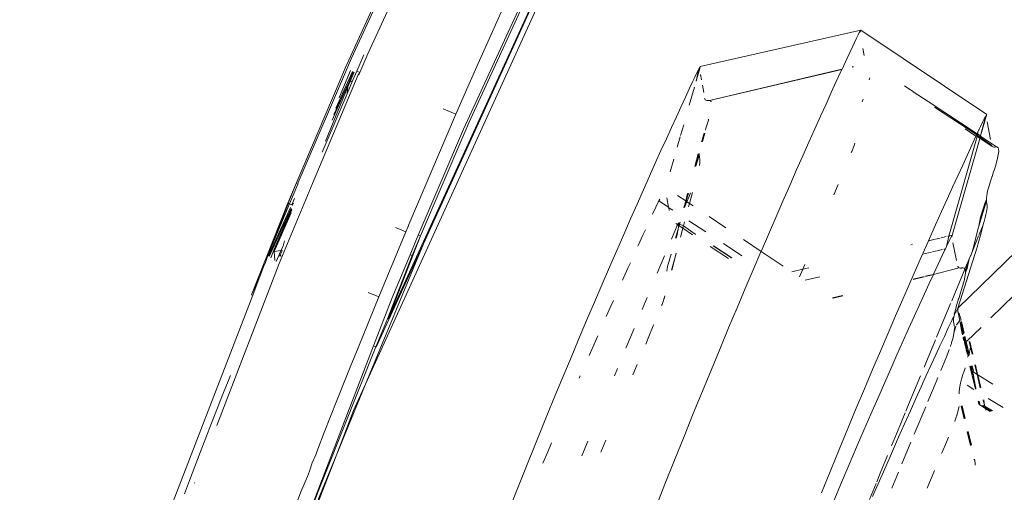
# Model space of a CAD drawing. Header units: millimetres. Extents: x 504675 to 860349, y -23215 to 63575.
# Tile 67 of 177: x 590920 to 591019, y 33425 to 33472. Entities that reach past the tile are written whole.
import ezdxf

# ---------------------------------------------------------------- set-up
doc = ezdxf.new("R2010")
doc.units = ezdxf.units.MM
doc.header["$LTSCALE"] = 10
doc.linetypes.add('LEVEL-F-OVERALL LAYOUT$0$HIDDEN', pattern=[0.375, 0.25, -0.125])
doc.layers.get('0').update_dxf_attribs({"linetype": 'CONTINUOUS'})
for name, color, linetype, lineweight in [('ARCH', 8, 'CONTINUOUS', 0), ('furniture', 8, 'CONTINUOUS', 5), ('LEVEL - C OVERALL LAYOUT$0$A-EQPM', 8, 'CONTINUOUS', 5)]:
    doc.layers.add(name, color=color, linetype=linetype, lineweight=lineweight)
doc.layers.add('LEVEL-F-OVERALL LAYOUT$0$DASH1L', color=8, linetype='LEVEL-F-OVERALL LAYOUT$0$HIDDEN')

# ---------------------------------------------------------------- blocks, each defined once
blk = doc.blocks.new('LEVEL - C OVERALL LAYOUT$0$Column Cladding - Column Cladding- 1200mm-V38-LEVEL C - PART PLAN 20')
at = {"layer": 'LEVEL - C OVERALL LAYOUT$0$A-EQPM', "color": 253, "lineweight": 5}
for radius, start, end in [(755, 90, 270), (746, 360, 180), (731, 0, 180)]:
    blk.add_arc((0, 0), radius, start, end, dxfattribs=at)
blk = doc.blocks.new('ARCH')
at = {"layer": 'LEVEL-F-OVERALL LAYOUT$0$DASH1L'}
h = blk.add_hatch(dxfattribs=at)
h.set_pattern_fill('ANGLE', color=8, scale=10, angle=352.06644)
h.set_pattern_definition([(352.0664444, (-404119.055, 373340.98), (9.6410197, 69.1814516), [50.8, -19.05]), (82.0664444, (-404119.055, 373340.98), (-69.1814516, 9.6410197), [50.8, -19.05])])
edge = h.paths.add_edge_path(flags=16)
edge.add_line((572074.712, 35847.062), (602196.904, 29528.217))
edge.add_line((602196.904, 29528.217), (599472.63, 39352.005))
edge.add_arc((597545.364, 38817.547), 2000, 15.499436, 89.998351)
edge.add_line((597545.422, 40817.547), (573256.113, 40817.547))
edge.add_arc((576210.344, 22394.182), 18658.72, 99.1099624, 106.6903327)
edge.add_line((570851.58, 40266.829), (572074.712, 35847.062))
h.paths.add_polyline_path([(583373.777, 40815.973), (583374.097, 40875.042), (586424.097, 40859.112), (586423.937, 40815.973)], flags=16)
h.paths.add_polyline_path([(600840.891, 34605.132), (600792.778, 34591.523), (599497.965, 39260.646), (599546.078, 39274.255)])
h.paths.add_polyline_path([(587210.4, 32671.778), (587194.965, 32598.383), (582692.955, 33542.787), (582708.389, 33616.182)])
edge = h.paths.add_edge_path()
edge.add_line((572071.73, 35387.893), (601863.317, 29138.4))
edge.add_arc((601986.5, 29725.619), 600, 258.152638, 375.499436)
edge.add_line((602564.68, 29885.956), (599906.265, 39472.258))
edge.add_arc((597545.364, 38817.547), 2450, 15.499436, 89.998351)
edge.add_line((597545.435, 41267.547), (573220.478, 41267.547))
edge.add_arc((576210.344, 22394.182), 19108.72, 99.0018321, 106.2358191)
edge.add_arc((571035.465, 40164.758), 600, 106.235819, 195.468967)
edge.add_line((570457.2, 40004.728), (571616.648, 35815.082))
edge.add_arc((572194.913, 35975.111), 600, 195.468967, 258.152638)
h.paths.add_polyline_path([(587210.4, 32671.778), (587195.409, 32600.494), (587195.432, 32600.49)])
at = {"layer": 'furniture'}
for p, q in [((590987.607, 33508.179), (590954.579, 33435.455)), ((590954.809, 33468.611), (590971.374, 33504.637)), ((590953.164, 33468.155), (590968.663, 33501.864)), ((590981.749, 33496.354), (590960.38, 33449.545)), ((590964.413, 33461.05), (590980.579, 33496.209)), ((590981.268, 33495.47), (590961.28, 33451.733)), ((590974.984, 33483.575), (590964.949, 33461.691)), ((590957.538, 33478.146), (590952.541, 33467.155)), ((590967.174, 33470.541), (590968.307, 33473.072)), ((590966.019, 33467.943), (590967.174, 33470.541)), ((591004.248, 33470.987), (590988.147, 33467.323)), ((591003.989, 33470.517), (591003.826, 33470.181)), ((591004.106, 33470.749), (591003.989, 33470.517)), ((591004.183, 33470.894), (591004.106, 33470.749)), ((591004.238, 33470.92), (591004.183, 33470.894)), ((591004.201, 33470.786), (591004.214, 33470.834)), ((591004.214, 33470.834), (591004.222, 33470.864)), ((591004.222, 33470.864), (591004.238, 33470.92)), ((591004.248, 33470.987), (591004.228, 33470.968)), ((591004.238, 33470.92), (591004.228, 33470.968)), ((591016.884, 33462.523), (591004.248, 33470.987)), ((591003.612, 33469.732), (591003.476, 33469.444)), ((591003.826, 33470.181), (591003.612, 33469.732)), ((590954.417, 33468.502), (590953.708, 33466.88)), ((590954.013, 33466.747), (590954.809, 33468.611)), ((591003.138, 33468.723), (591002.716, 33467.814)), ((591003.138, 33468.723), (591003.44, 33469.367)), ((591003.464, 33469.418), (591003.44, 33469.367)), ((591004.575, 33468.425), (591004.457, 33469.153)), ((590947.837, 33455.689), (590953.164, 33468.155)), ((590964.844, 33465.276), (590966.019, 33467.943)), ((591002.716, 33467.814), (591002.373, 33467.072)), ((590949.245, 33455.586), (590953.825, 33466.494)), ((590951.609, 33463.168), (590953.282, 33466.829)), ((590953.081, 33466.918), (590951.962, 33464.302)), ((590952.541, 33467.155), (590952.026, 33465.97)), ((590953.35, 33466.799), (590952.859, 33465.67)), ((590953.002, 33465.744), (590953.423, 33466.767)), ((590953.708, 33466.88), (590953.286, 33465.891)), ((590954.013, 33466.747), (590953.708, 33466.88)), ((590953.861, 33466.574), (590953.825, 33466.494)), ((590953.825, 33466.494), (590953.897, 33466.558)), ((590953.897, 33466.558), (590954.013, 33466.747)), ((590953.897, 33466.558), (590953.906, 33466.497)), ((590987.744, 33466.557), (590987.54, 33466.129)), ((590988.101, 33467.121), (590987.74, 33465.87)), ((590988.011, 33467.095), (590987.74, 33465.87)), ((590987.899, 33466.875), (590987.744, 33466.557)), ((590988.011, 33467.095), (590987.899, 33466.875)), ((590988.085, 33467.234), (590988.011, 33467.095)), ((590988.138, 33467.256), (590988.085, 33467.234)), ((590988.101, 33467.121), (590988.114, 33467.17)), ((590988.114, 33467.17), (590988.123, 33467.2)), ((590988.123, 33467.2), (590988.138, 33467.256)), ((590988.147, 33467.323), (590988.128, 33467.305)), ((590988.138, 33467.256), (590988.128, 33467.305)), ((590988.284, 33465.985), (590988.191, 33466.542)), ((591002.373, 33467.072), (590989.081, 33463.928)), ((590989.081, 33463.928), (591002.362, 33467.049)), ((591002.348, 33467.02), (590989.081, 33463.928)), ((591002.267, 33466.843), (591001.792, 33465.811)), ((591002.348, 33467.02), (591002.267, 33466.843)), ((591002.362, 33467.049), (591002.348, 33467.02)), ((591002.373, 33467.072), (591002.362, 33467.049)), ((591003.456, 33467.324), (591003.38, 33467.307)), ((591003.479, 33467.309), (591003.4, 33467.291)), ((591003.508, 33467.29), (591003.427, 33467.271)), ((590952.026, 33465.97), (590947.618, 33455.606)), ((590952.859, 33465.67), (590951.229, 33461.95)), ((590951.404, 33462.511), (590952.859, 33465.67)), ((590953.286, 33465.891), (590952.723, 33464.574)), ((590952.81, 33465.279), (590953.002, 33465.744)), ((590952.859, 33465.67), (590952.81, 33465.279)), ((590953.002, 33465.744), (590952.859, 33465.67)), ((590953.286, 33465.891), (590953.002, 33465.744)), ((590987.086, 33465.161), (590987.382, 33465.795)), ((590987.382, 33465.795), (590987.54, 33466.129)), ((591001.792, 33465.811), (591001.293, 33464.72)), ((591005.095, 33465.996), (591005.153, 33466.201)), ((590952.723, 33464.574), (590950.224, 33458.726)), ((590950.573, 33459.846), (590952.81, 33465.279)), ((590952.81, 33465.279), (590952.723, 33464.574)), ((590963.649, 33462.542), (590964.844, 33465.276)), ((590987.086, 33465.161), (590986.669, 33464.265)), ((590987.568, 33465.268), (590987.046, 33463.441)), ((590988.496, 33464.712), (590988.374, 33465.447)), ((591001.293, 33464.72), (591000.768, 33463.567)), ((591009.083, 33465.089), (591008.636, 33465.406)), ((591009.503, 33464.818), (591009.083, 33465.089)), ((591009.515, 33464.783), (591009.503, 33464.818)), ((591011.002, 33463.822), (591009.515, 33464.783)), ((590951.926, 33464.184), (590951.962, 33464.302)), ((590986.669, 33464.265), (590986.226, 33463.309)), ((590988.601, 33464.096), (590988.593, 33464.131)), ((590988.651, 33463.992), (590988.601, 33464.096)), ((590988.723, 33463.939), (590988.651, 33463.992)), ((590988.81, 33463.92), (590988.723, 33463.939)), ((590988.858, 33463.919), (590988.81, 33463.92)), ((590988.906, 33463.922), (590988.858, 33463.919)), ((590988.937, 33463.925), (590988.906, 33463.922)), ((590988.972, 33463.927), (590988.937, 33463.925)), ((590989.081, 33463.928), (590988.972, 33463.927)), ((590989.178, 33463.902), (590989.081, 33463.928)), ((590989.253, 33463.827), (590989.178, 33463.902)), ((590989.262, 33463.797), (590989.253, 33463.827)), ((591000.768, 33463.567), (591000.219, 33462.355)), ((591004.398, 33463.791), (591004.476, 33464.041)), ((591015.929, 33460.588), (591011.002, 33463.822)), ((590963.649, 33462.542), (590962.38, 33463.096)), ((590986.226, 33463.309), (590985.758, 33462.294)), ((591015.876, 33460.475), (591011.66, 33463.264)), ((590958.916, 33451.463), (590963.649, 33462.542)), ((590964.571, 33460.806), (590964.949, 33461.691)), ((590985.758, 33462.294), (590985.266, 33461.22)), ((590988.706, 33461.133), (590988.965, 33461.957)), ((590988.965, 33461.957), (590988.961, 33462.027)), ((590988.988, 33462.033), (590988.965, 33461.957)), ((591000.219, 33462.355), (590999.647, 33461.083)), ((591016.839, 33462.324), (591016.256, 33460.372)), ((591016.256, 33460.372), (591016.746, 33462.291)), ((591016.475, 33461.743), (591016.267, 33461.308)), ((591016.632, 33462.067), (591016.475, 33461.743)), ((591016.746, 33462.291), (591016.632, 33462.067)), ((591016.821, 33462.432), (591016.746, 33462.291)), ((591016.876, 33462.457), (591016.821, 33462.432)), ((591016.839, 33462.324), (591016.852, 33462.372)), ((591016.852, 33462.372), (591016.86, 33462.402)), ((591016.86, 33462.402), (591016.876, 33462.457)), ((591016.884, 33462.523), (591016.865, 33462.505)), ((591016.876, 33462.457), (591016.865, 33462.505)), ((591017.258, 33459.999), (591016.935, 33461.765)), ((590959.873, 33450.425), (590964.413, 33461.05)), ((590964.434, 33460.505), (590964.571, 33460.806)), ((590985.266, 33461.22), (590984.75, 33460.086)), ((590986.488, 33461.486), (590986.176, 33460.396)), ((590988.584, 33460.648), (590988.348, 33459.788)), ((590988.61, 33460.652), (590988.376, 33459.794)), ((590988.584, 33460.648), (590988.376, 33459.794)), ((590988.481, 33460.447), (590988.549, 33460.643)), ((590988.706, 33461.133), (590988.662, 33460.936)), ((590988.706, 33461.133), (590988.69, 33460.942)), ((590999.647, 33461.083), (590999.05, 33459.751)), ((591015.807, 33460.326), (591014.731, 33461.089)), ((591015.929, 33460.588), (591015.876, 33460.475)), ((591016.007, 33460.756), (591015.929, 33460.588)), ((591015.994, 33460.545), (591015.929, 33460.588)), ((591015.994, 33460.545), (591016.007, 33460.756)), ((591016.105, 33460.964), (591016.007, 33460.756)), ((591016.105, 33460.964), (591016.125, 33461.005)), ((591016.267, 33461.308), (591016.14, 33461.039)), ((590964.434, 33460.505), (590960.105, 33450.327)), ((590984.75, 33460.086), (590984.209, 33458.893)), ((590986.146, 33460.291), (590985.848, 33459.247)), ((590988.33, 33459.956), (590988.28, 33459.773)), ((590988.33, 33459.956), (590988.314, 33459.781)), ((590988.33, 33459.956), (590988.481, 33460.447)), ((590999.05, 33459.751), (590998.43, 33458.359)), ((591003.586, 33459.398), (591003.672, 33459.627)), ((591013.097, 33450.321), (591015.924, 33460.298)), ((591016.172, 33459.991), (591013.463, 33450.501)), ((591015.807, 33460.326), (591015.388, 33459.426)), ((591015.807, 33460.326), (591015.876, 33460.475)), ((591015.924, 33460.298), (591015.807, 33460.326)), ((591015.959, 33460.42), (591015.876, 33460.475)), ((591015.924, 33460.298), (591015.959, 33460.42)), ((591016.185, 33460.125), (591015.924, 33460.298)), ((591015.959, 33460.42), (591015.994, 33460.545)), ((591016.22, 33460.247), (591015.959, 33460.42)), ((591016.256, 33460.372), (591015.994, 33460.545)), ((591016.172, 33459.991), (591016.185, 33460.125)), ((591016.185, 33460.125), (591016.22, 33460.247)), ((591017.42, 33459.306), (591016.185, 33460.125)), ((591016.256, 33460.372), (591016.22, 33460.247)), ((591016.242, 33460.233), (591016.22, 33460.247)), ((591017.36, 33459.438), (591016.242, 33460.233)), ((591016.272, 33460.343), (591016.256, 33460.372)), ((591017.857, 33459.269), (591016.272, 33460.343)), ((590984.209, 33458.893), (590983.645, 33457.641)), ((591003.304, 33458.69), (591003.354, 33458.813)), ((591003.354, 33458.813), (591003.586, 33459.398)), ((591015.388, 33459.426), (591014.943, 33458.465)), ((591017.369, 33459.404), (591017.36, 33459.438)), ((591017.42, 33459.306), (591017.369, 33459.404)), ((591017.494, 33459.258), (591017.42, 33459.306)), ((591017.583, 33459.245), (591017.494, 33459.258)), ((591017.631, 33459.247), (591017.583, 33459.245)), ((591017.68, 33459.253), (591017.631, 33459.247)), ((591017.716, 33459.258), (591017.68, 33459.253)), ((591017.747, 33459.262), (591017.716, 33459.258)), ((591017.857, 33459.269), (591017.747, 33459.262)), ((591017.956, 33459.249), (591017.857, 33459.269)), ((591018.033, 33459.18), (591017.956, 33459.249)), ((591018.079, 33459.04), (591018.033, 33459.18)), ((591018.038, 33458.462), (591018.084, 33458.808)), ((591018.084, 33458.808), (591018.079, 33459.04)), ((590983.645, 33457.641), (590983.057, 33456.329)), ((590985.504, 33458.041), (590985.143, 33456.776)), ((590987.952, 33458.568), (590987.608, 33457.303)), ((590987.985, 33458.575), (590987.64, 33457.31)), ((590987.64, 33457.31), (590987.952, 33458.568)), ((590988.017, 33458.582), (590987.671, 33457.317)), ((590988.056, 33458.416), (590987.7, 33457.323)), ((590988.051, 33458.558), (590988.046, 33458.588)), ((590988.056, 33458.416), (590988.051, 33458.558)), ((590988.07, 33458.294), (590988.056, 33458.416)), ((590988.079, 33458.238), (590988.07, 33458.294)), ((590988.074, 33457.403), (590988.116, 33457.701)), ((590988.084, 33458.211), (590988.079, 33458.238)), ((590988.104, 33458.085), (590988.088, 33458.185)), ((590988.116, 33457.977), (590988.104, 33458.085)), ((590988.121, 33457.851), (590988.116, 33457.977)), ((590988.116, 33457.701), (590988.121, 33457.851)), ((590998.43, 33458.359), (590997.786, 33456.906)), ((591014.943, 33458.465), (591014.473, 33457.445)), ((591017.753, 33457.341), (591017.931, 33457.98)), ((591017.931, 33457.98), (591018.038, 33458.462)), ((590997.786, 33456.906), (590997.12, 33455.393)), ((591014.473, 33457.445), (591013.979, 33456.365)), ((591017.496, 33456.522), (591017.577, 33456.78)), ((591017.577, 33456.78), (591017.662, 33457.005)), ((591017.662, 33457.005), (591017.753, 33457.341)), ((590947.799, 33455.529), (590947.837, 33455.689)), ((590983.057, 33456.329), (590982.446, 33454.959)), ((591013.979, 33456.365), (591013.46, 33455.226)), ((591017.123, 33455.354), (591017.272, 33455.841)), ((591017.272, 33455.841), (591017.362, 33456.12)), ((591017.362, 33456.12), (591017.387, 33456.193)), ((591017.407, 33456.256), (591017.387, 33456.193)), ((591017.387, 33456.193), (591017.399, 33456.23)), ((591017.407, 33456.256), (591017.418, 33456.286)), ((591017.418, 33456.286), (591017.496, 33456.522)), ((590945.91, 33447.557), (590949.245, 33455.586)), ((590947.618, 33455.606), (590946.768, 33453.631)), ((590947.618, 33455.606), (590946.832, 33453.604)), ((590946.951, 33453.554), (590947.799, 33455.529)), ((590947.799, 33455.529), (590947.618, 33455.606)), ((590982.446, 33454.959), (590981.812, 33453.528)), ((590987.029, 33454.28), (590987.185, 33454.664)), ((590987.362, 33454.702), (590987.066, 33453.599)), ((590997.12, 33455.393), (590996.43, 33453.818)), ((591001.985, 33455.499), (591001.551, 33454.46)), ((591013.46, 33455.226), (591012.917, 33454.027)), ((591016.933, 33454.624), (591017.011, 33454.952)), ((591017.011, 33454.952), (591017.123, 33455.354)), ((590947.173, 33453.46), (590947.456, 33454.079)), ((590984.005, 33453.849), (590983.701, 33453.203)), ((590984.08, 33454.008), (590984.005, 33453.849)), ((590984.005, 33453.849), (590984.979, 33453.204)), ((590984.979, 33453.204), (590984.794, 33454.159)), ((590985.885, 33454.39), (590986.707, 33453.839)), ((590986.707, 33453.839), (590986.496, 33453.161)), ((590986.707, 33453.839), (590986.535, 33453.169)), ((590986.741, 33453.817), (590986.648, 33453.354)), ((590986.648, 33453.354), (590986.817, 33453.766)), ((590986.93, 33454.61), (590986.707, 33453.839)), ((590986.903, 33454.605), (590986.707, 33453.839)), ((590986.872, 33454.598), (590986.707, 33453.839)), ((590986.707, 33453.839), (590986.741, 33453.817)), ((590986.96, 33454.617), (590986.741, 33453.817)), ((590986.741, 33453.817), (590986.93, 33454.61)), ((590986.741, 33453.817), (590986.817, 33453.766)), ((590986.817, 33453.766), (590987.029, 33454.28)), ((590986.817, 33453.766), (590987.066, 33453.599)), ((590996.43, 33453.818), (590995.718, 33452.184)), ((591012.917, 33454.027), (591012.35, 33452.77)), ((591016.855, 33453.838), (591016.104, 33451.3)), ((591016.759, 33453.796), (591016.104, 33451.3)), ((591016.276, 33452.218), (591016.759, 33453.796)), ((591016.759, 33453.796), (591016.849, 33453.977)), ((591016.857, 33454.147), (591016.849, 33453.977)), ((591016.855, 33453.838), (591016.849, 33453.977)), ((591016.87, 33453.721), (591016.855, 33453.838)), ((591016.857, 33454.147), (591016.883, 33454.359)), ((591016.88, 33453.667), (591016.87, 33453.721)), ((591016.884, 33453.64), (591016.88, 33453.667)), ((591016.883, 33454.359), (591016.933, 33454.624)), ((590946.768, 33453.631), (590943.146, 33444.421)), ((590946.813, 33453.558), (590944.793, 33448.358)), ((590944.793, 33448.358), (590946.951, 33453.554)), ((590944.829, 33448.331), (590947.045, 33453.18)), ((590944.906, 33448.276), (590947.102, 33453.087)), ((590945.399, 33448.767), (590947.177, 33452.966)), ((590947.141, 33453.024), (590945.522, 33449.237)), ((590946.768, 33453.631), (590946.832, 33453.604)), ((590946.832, 33453.604), (590946.951, 33453.554)), ((590946.951, 33453.554), (590947.173, 33453.46)), ((590947.173, 33453.46), (590947.256, 33453.425)), ((590947.256, 33453.425), (590947.349, 33453.627)), ((590947.256, 33453.425), (590947.297, 33453.408)), ((590981.812, 33453.528), (590981.155, 33452.039)), ((590983.701, 33453.203), (590983.376, 33452.505)), ((590984.99, 33453.148), (590984.979, 33453.204)), ((590984.99, 33453.148), (590985.393, 33452.929)), ((590985.043, 33452.873), (590984.99, 33453.148)), ((590986.565, 33453.175), (590986.648, 33453.354)), ((590987.066, 33453.599), (590986.975, 33453.261)), ((590987.066, 33453.599), (590987.428, 33453.357)), ((591012.35, 33452.77), (591011.76, 33451.453)), ((591016.81, 33452.485), (591016.866, 33452.749)), ((591016.866, 33452.749), (591016.92, 33453.145)), ((591016.906, 33453.519), (591016.884, 33453.64)), ((591016.919, 33453.414), (591016.906, 33453.519)), ((591016.925, 33453.291), (591016.919, 33453.414)), ((591016.92, 33453.145), (591016.925, 33453.291)), ((590947.115, 33452.64), (590945.399, 33448.767)), ((590956.834, 33442.002), (590961.28, 33451.733)), ((590960.38, 33449.545), (590961.28, 33451.733)), ((590981.155, 33452.039), (590980.475, 33450.488)), ((590986.572, 33451.761), (590986.459, 33451.339)), ((590987.016, 33451.853), (590988.709, 33450.731)), ((590989.041, 33452.276), (590990.724, 33451.149)), ((590995.718, 33452.184), (590994.985, 33450.49)), ((591016.104, 33451.3), (591016.276, 33452.218)), ((591016.574, 33451.628), (591016.591, 33451.683)), ((591016.591, 33451.683), (591016.622, 33451.788)), ((591016.622, 33451.788), (591016.73, 33452.168)), ((591016.73, 33452.168), (591016.81, 33452.485)), ((590955.903, 33444.232), (590958.613, 33450.759)), ((590957.592, 33451.189), (590958.613, 33450.759)), ((590958.613, 33450.759), (590958.842, 33451.292)), ((590958.916, 33451.463), (590958.842, 33451.292)), ((590982.651, 33450.943), (590982.406, 33450.41)), ((590985.258, 33450.016), (590985.657, 33450.973)), ((590985.657, 33450.973), (590985.86, 33451.463)), ((590985.918, 33450.913), (590985.662, 33450.1)), ((590985.689, 33451.576), (590985.86, 33451.463)), ((590985.821, 33450.454), (590985.918, 33450.913)), ((590985.86, 33451.463), (590985.928, 33451.626)), ((590985.86, 33451.463), (590985.964, 33451.394)), ((590985.918, 33450.913), (590985.924, 33450.942)), ((590985.924, 33450.942), (590985.967, 33451.294)), ((590985.959, 33451.533), (590985.928, 33451.626)), ((590986.001, 33451.642), (590985.956, 33451.632)), ((590985.964, 33451.394), (590985.959, 33451.533)), ((590986.061, 33451.563), (590985.964, 33451.394)), ((590986.007, 33451.366), (590985.964, 33451.394)), ((590985.967, 33451.294), (590986.007, 33451.366)), ((590986.035, 33451.347), (590985.967, 33451.294)), ((590986.001, 33451.642), (590986.07, 33451.596)), ((590986.007, 33451.366), (590986.035, 33451.347)), ((590986.089, 33451.544), (590986.035, 33451.347)), ((590986.035, 33451.347), (590986.397, 33451.107)), ((590986.07, 33451.596), (590986.061, 33451.563)), ((590986.087, 33451.66), (590986.07, 33451.596)), ((590986.07, 33451.596), (590986.089, 33451.544)), ((590986.087, 33451.66), (590986.155, 33451.674)), ((590986.089, 33451.544), (590986.115, 33451.527)), ((590986.115, 33451.527), (590986.459, 33451.339)), ((590986.397, 33451.107), (590986.154, 33450.202)), ((590986.459, 33451.339), (590986.397, 33451.107)), ((590986.397, 33451.107), (590987.38, 33450.456)), ((590986.459, 33451.339), (590987.657, 33450.513)), ((591011.76, 33451.453), (591011.147, 33450.076)), ((591016.035, 33451.113), (591015.449, 33448.798)), ((591016.104, 33451.3), (591016.035, 33451.113)), ((591016.139, 33450.484), (591016.367, 33451.06)), ((591016.249, 33450.408), (591016.516, 33451.455)), ((591016.367, 33451.06), (591016.516, 33451.455)), ((591016.516, 33451.455), (591016.566, 33451.601)), ((591016.566, 33451.601), (591016.574, 33451.628)), ((590946.358, 33449.447), (590946.45, 33449.837)), ((590960.105, 33450.327), (590956.834, 33442.002)), ((590959.043, 33448.443), (590959.618, 33449.828)), ((590959.255, 33448.353), (590960.105, 33450.327)), ((590959.618, 33449.828), (590959.873, 33450.425)), ((590960.105, 33450.327), (590959.873, 33450.425)), ((590980.475, 33450.488), (590979.774, 33448.879)), ((590982.406, 33450.41), (590981.926, 33449.365)), ((590985.821, 33450.454), (590985.7, 33450.108)), ((590985.73, 33450.114), (590985.821, 33450.454)), ((590987.657, 33450.513), (590987.697, 33450.522)), ((590992.478, 33449.974), (590994.252, 33448.786)), ((590994.985, 33450.49), (590994.252, 33448.786)), ((591011.049, 33449.855), (591010.51, 33448.64)), ((591011.147, 33450.076), (591011.049, 33449.855)), ((591011.049, 33449.855), (591011.724, 33450.009)), ((591011.792, 33450.024), (591012.22, 33450.122)), ((591012.308, 33450.142), (591012.832, 33450.261)), ((591012.852, 33449.282), (591013.097, 33450.321)), ((591012.967, 33450.292), (591013.097, 33450.321)), ((591013.186, 33449.973), (591013.042, 33449.679)), ((591013.097, 33450.321), (591013.421, 33450.395)), ((591013.29, 33450.179), (591013.186, 33449.973)), ((591013.36, 33450.31), (591013.29, 33450.179)), ((591013.413, 33450.331), (591013.36, 33450.31)), ((591013.399, 33450.277), (591013.36, 33450.31)), ((591013.378, 33450.197), (591013.39, 33450.246)), ((591013.39, 33450.246), (591013.399, 33450.277)), ((591013.399, 33450.277), (591013.413, 33450.331)), ((591013.402, 33450.378), (591013.463, 33450.501)), ((591013.421, 33450.395), (591013.402, 33450.378)), ((591013.413, 33450.331), (591013.402, 33450.378)), ((591015.449, 33448.798), (591015.833, 33449.73)), ((591015.833, 33449.73), (591016.076, 33450.329)), ((591015.928, 33449.216), (591016.249, 33450.408)), ((591016.11, 33450.412), (591016.139, 33450.484)), ((590945.522, 33449.237), (590945.086, 33448.147)), ((590946.091, 33448.885), (590945.399, 33448.767)), ((590945.399, 33448.767), (590945.485, 33447.861)), ((590946.091, 33448.885), (590945.88, 33448.376)), ((590946.222, 33448.874), (590945.977, 33448.335)), ((590946.091, 33448.885), (590946.302, 33449.311)), ((590946.23, 33448.908), (590946.091, 33448.885)), ((590946.302, 33449.311), (590946.358, 33449.447)), ((590954.579, 33435.455), (590960.38, 33449.545)), ((590960.38, 33449.545), (590955.649, 33439.183)), ((590979.774, 33448.879), (590979.051, 33447.211)), ((590981.926, 33449.365), (590981.906, 33449.321)), ((590989.143, 33449.288), (590990.98, 33448.07)), ((590991.28, 33448.131), (590989.431, 33449.347)), ((590989.464, 33449.354), (590991.306, 33448.137)), ((590990.474, 33449.562), (590992.314, 33448.343)), ((590994.229, 33448.734), (590993.453, 33446.919)), ((590994.252, 33448.786), (590994.229, 33448.734)), ((590994.252, 33448.786), (590996.464, 33447.304)), ((591009.265, 33449.449), (591009.452, 33449.492)), ((591011.429, 33448.733), (591011.855, 33448.827)), ((591011.923, 33448.842), (591012.447, 33448.959)), ((591012.729, 33449.021), (591012.422, 33448.368)), ((591012.599, 33448.993), (591012.729, 33449.021)), ((591012.742, 33449.05), (591012.729, 33449.021)), ((591012.852, 33449.282), (591012.742, 33449.05)), ((591013.042, 33449.679), (591012.852, 33449.282)), ((591013.863, 33447.86), (591013.489, 33449.634)), ((591013.996, 33443.077), (591015.928, 33449.216)), ((591013.996, 33443.077), (591019.908, 33448.823)), ((591015.449, 33448.798), (591015.276, 33448.381)), ((590944.793, 33448.358), (590944.533, 33447.683)), ((590945.602, 33447.777), (590945.88, 33448.376)), ((590945.88, 33448.376), (590945.629, 33447.758)), ((590945.903, 33448.34), (590945.88, 33448.376)), ((590945.977, 33448.335), (590945.903, 33448.34)), ((590946.084, 33448.291), (590945.977, 33448.335)), ((590946.104, 33448.374), (590946.08, 33448.319)), ((590956.769, 33442.03), (590959.255, 33448.353)), ((590957.214, 33444.038), (590959.043, 33448.443)), ((590959.043, 33448.443), (590959.255, 33448.353)), ((590984.559, 33448.344), (590983.836, 33446.611)), ((590984.915, 33447.398), (590985.024, 33447.806)), ((590985.024, 33447.806), (590985.172, 33448.299)), ((590985.249, 33448.486), (590985.172, 33448.299)), ((590985.221, 33448.48), (590985.172, 33448.299)), ((590985.719, 33448.583), (590985.268, 33446.903)), ((590985.744, 33448.588), (590985.294, 33446.909)), ((591010.455, 33448.516), (591009.851, 33447.145)), ((591010.455, 33448.516), (591011.339, 33448.712)), ((591010.51, 33448.64), (591010.455, 33448.516)), ((591012.422, 33448.368), (591012.012, 33447.489)), ((591014.751, 33446.659), (591015.128, 33448.025)), ((591015.128, 33448.025), (591014.918, 33447.069)), ((591014.988, 33447.688), (591015.128, 33448.025)), ((591015.235, 33448.281), (591015.128, 33448.025)), ((591015.235, 33448.281), (591015.264, 33448.336)), ((591015.264, 33448.336), (591015.276, 33448.381)), ((590939.655, 33431.327), (590945.91, 33447.557)), ((590943.981, 33446.249), (590944.331, 33447.24)), ((590944.331, 33447.24), (590944.533, 33447.683)), ((590944.331, 33447.24), (590944.358, 33447.228)), ((590979.051, 33447.211), (590978.307, 33445.481)), ((590980.897, 33447.103), (590980.353, 33445.899)), ((590981.141, 33447.641), (590980.897, 33447.103)), ((590984.794, 33446.806), (590984.838, 33447.064)), ((590984.838, 33447.064), (590984.915, 33447.398)), ((590993.453, 33446.919), (590992.656, 33445.043)), ((590997.35, 33446.737), (590998.428, 33446.983)), ((590998.12, 33446.244), (590998.428, 33446.983)), ((590998.428, 33446.983), (590998.634, 33447.475)), ((590998.428, 33446.983), (590999.056, 33447.126)), ((591009.851, 33447.145), (591009.169, 33445.59)), ((591011.53, 33446.448), (591014.124, 33447.115)), ((591012.012, 33447.489), (591011.579, 33446.554)), ((591013.37, 33443.812), (591014.701, 33447)), ((591013.991, 33447.262), (591013.981, 33447.297)), ((591014.046, 33447.164), (591013.991, 33447.262)), ((591014.124, 33447.115), (591014.046, 33447.164)), ((591014.218, 33447.101), (591014.124, 33447.115)), ((591014.268, 33447.103), (591014.218, 33447.101)), ((591014.319, 33447.108), (591014.268, 33447.103)), ((591014.319, 33447.108), (591014.389, 33447.116)), ((591014.345, 33447.111), (591014.319, 33447.108)), ((591014.389, 33447.116), (591014.345, 33447.111)), ((591014.504, 33447.122), (591014.389, 33447.116)), ((591014.608, 33447.102), (591014.504, 33447.122)), ((591014.69, 33447.032), (591014.608, 33447.102)), ((591014.69, 33447.032), (591014.988, 33447.688)), ((591014.701, 33447), (591014.69, 33447.032)), ((591014.741, 33446.892), (591014.701, 33447)), ((591014.751, 33446.659), (591014.741, 33446.892)), ((591014.751, 33446.659), (591014.988, 33447.688)), ((591014.918, 33447.069), (591014.751, 33446.659)), ((590943.146, 33444.421), (590943.981, 33446.249)), ((590943.259, 33444.374), (590943.981, 33446.249)), ((590998.665, 33445.896), (591000.146, 33446.225)), ((591009.498, 33445.956), (591010.603, 33446.235)), ((591009.506, 33445.983), (591010.611, 33446.263)), ((591009.506, 33445.983), (591010.603, 33446.235)), ((591009.513, 33446.008), (591010.611, 33446.263)), ((591010.736, 33446.266), (591011.161, 33446.365)), ((591010.744, 33446.294), (591011.169, 33446.392)), ((591011.53, 33446.448), (591011.121, 33445.561)), ((591011.19, 33446.371), (591011.53, 33446.448)), ((591011.199, 33446.399), (591011.53, 33446.448)), ((591011.579, 33446.554), (591011.53, 33446.448)), ((591014.435, 33445.192), (591014.608, 33445.831)), ((591014.608, 33445.831), (591014.642, 33445.955)), ((591014.642, 33445.955), (591014.701, 33446.271)), ((591014.701, 33446.271), (591014.709, 33446.313)), ((591014.709, 33446.313), (591014.751, 33446.659)), ((590978.307, 33445.481), (590977.541, 33443.693)), ((590992.656, 33445.043), (590991.838, 33443.104)), ((591009.169, 33445.59), (591008.466, 33443.975)), ((591011.121, 33445.561), (591010.639, 33444.511)), ((591014.183, 33444.374), (591014.435, 33445.192)), ((591020.814, 33445.516), (591017.304, 33442.113)), ((590935.057, 33423.078), (590943.259, 33444.374)), ((590943.259, 33444.374), (590943.146, 33444.421)), ((590953.825, 33439.094), (590955.903, 33444.232)), ((590955.903, 33444.232), (590954.842, 33444.67)), ((590955.389, 33439.292), (590957.214, 33444.038)), ((590979.441, 33443.862), (590979.179, 33443.276)), ((590982.816, 33444.164), (590982.315, 33442.963)), ((590984.314, 33443.464), (590984.455, 33443.844)), ((590984.455, 33443.844), (590984.501, 33443.981)), ((590984.501, 33443.981), (590984.51, 33444.009)), ((590984.51, 33444.009), (590984.526, 33444.064)), ((590984.526, 33444.064), (590984.557, 33444.169)), ((590984.598, 33444.323), (590984.557, 33444.169)), ((591001.428, 33444.128), (591002.408, 33444.356)), ((591001.45, 33444.114), (591001.489, 33444.09)), ((591001.489, 33444.09), (591002.408, 33444.356)), ((591001.489, 33444.09), (591002.43, 33444.338)), ((591001.489, 33444.09), (591002.458, 33444.315)), ((591008.466, 33443.975), (591007.741, 33442.301)), ((591010.639, 33444.511), (591010.133, 33443.403)), ((591014.052, 33443.972), (591013.963, 33443.693)), ((591014.024, 33443.966), (591014.076, 33444.046)), ((591014.052, 33443.972), (591014.076, 33444.046)), ((591014.107, 33444.14), (591014.076, 33444.046)), ((591014.076, 33444.046), (591014.088, 33444.083)), ((591014.107, 33444.14), (591014.183, 33444.374)), ((590977.541, 33443.693), (590976.755, 33441.844)), ((590979.179, 33443.276), (590978.718, 33442.239)), ((590984.271, 33443.356), (590984.314, 33443.464)), ((590991.838, 33443.104), (590991, 33441.107)), ((591010.133, 33443.403), (591009.604, 33442.237)), ((591011.853, 33440.176), (591013.255, 33443.538)), ((591013.633, 33442.471), (591013.708, 33442.8)), ((591013.708, 33442.8), (591013.816, 33443.204)), ((591013.886, 33442.883), (591013.783, 33442.681)), ((591013.816, 33443.204), (591013.963, 33443.693)), ((591013.955, 33443.011), (591013.886, 33442.883)), ((591014.007, 33443.03), (591013.955, 33443.011)), ((591013.955, 33443.011), (591013.993, 33442.977)), ((591013.973, 33442.9), (591013.971, 33442.874)), ((591013.971, 33442.874), (591013.977, 33442.844)), ((591013.983, 33442.813), (591013.971, 33442.874)), ((591013.973, 33442.9), (591013.985, 33442.948)), ((591013.973, 33442.9), (591013.977, 33442.844)), ((591013.977, 33442.844), (591013.983, 33442.813)), ((591014.001, 33442.722), (591013.983, 33442.813)), ((591013.985, 33442.948), (591013.993, 33442.977)), ((591013.993, 33442.977), (591014.007, 33443.03)), ((591014.007, 33443.03), (591013.996, 33443.077)), ((590955.626, 33439.221), (590956.769, 33442.03)), ((590956.769, 33442.03), (590956.834, 33442.002)), ((590976.755, 33441.844), (590975.949, 33439.935)), ((591007.741, 33442.301), (591006.994, 33440.567)), ((591009.604, 33442.237), (591009.052, 33441.014)), ((591013.453, 33441.998), (591013.341, 33441.762)), ((591013.586, 33442.205), (591013.453, 33441.998)), ((591013.558, 33441.821), (591013.563, 33441.992)), ((591013.567, 33441.682), (591013.558, 33441.821)), ((591013.563, 33441.992), (591013.586, 33442.205)), ((591013.606, 33442.316), (591013.586, 33442.205)), ((591013.641, 33442.39), (591013.606, 33442.316)), ((591013.783, 33442.681), (591013.633, 33442.471)), ((591013.633, 33442.471), (591013.641, 33442.39)), ((591013.84, 33441.418), (591014.174, 33441.832)), ((591013.996, 33442.748), (591014.001, 33442.722)), ((591014.001, 33442.722), (591014.006, 33442.694)), ((591014.001, 33442.722), (591014.012, 33442.663)), ((591014.006, 33442.694), (591014.012, 33442.663)), ((591014.019, 33442.631), (591014.006, 33442.694)), ((591014.012, 33442.663), (591014.019, 33442.631)), ((591014.019, 33442.631), (591014.131, 33442.563)), ((591014.174, 33441.832), (591014.019, 33442.631)), ((591014.311, 33441.873), (591014.131, 33442.563)), ((591014.174, 33441.832), (591014.196, 33441.762)), ((591014.174, 33441.832), (591014.216, 33441.781)), ((591014.174, 33441.832), (591014.234, 33441.799)), ((590981.517, 33441.046), (590980.696, 33439.069)), ((590983.004, 33440.248), (590983.442, 33441.307)), ((590983.442, 33441.307), (590983.497, 33441.441)), ((590991, 33441.107), (590990.143, 33439.049)), ((591009.052, 33441.014), (591008.477, 33439.733)), ((591013.031, 33441.102), (591012.636, 33440.257)), ((591013.324, 33441.725), (591013.031, 33441.102)), ((591013.585, 33441.564), (591013.567, 33441.682)), ((591013.596, 33441.509), (591013.585, 33441.564)), ((591013.602, 33441.483), (591013.596, 33441.509)), ((591013.601, 33440.59), (591013.801, 33441.273)), ((591013.601, 33440.59), (591013.779, 33441.253)), ((591013.601, 33440.59), (591013.649, 33440.986)), ((591013.627, 33441.361), (591013.607, 33441.458)), ((591013.642, 33441.255), (591013.627, 33441.361)), ((591013.644, 33441.229), (591013.642, 33441.255)), ((591013.649, 33440.986), (591013.651, 33441.133)), ((591013.817, 33441.396), (591013.84, 33441.418)), ((591014.244, 33441.659), (591014.217, 33441.611)), ((591014.225, 33441.642), (591014.217, 33441.611)), ((591014.432, 33440.507), (591014.217, 33441.611)), ((591014.264, 33441.677), (591014.55, 33440.5)), ((591014.264, 33441.677), (591014.531, 33440.482)), ((591014.342, 33441.745), (591014.627, 33440.574)), ((591016.317, 33441.157), (591014.887, 33439.773)), ((590975.949, 33439.935), (590975.123, 33437.966)), ((590977.87, 33440.318), (590977.26, 33438.93)), ((590982.676, 33439.461), (590983.004, 33440.248)), ((591006.994, 33440.567), (591006.227, 33438.774)), ((591011.736, 33439.897), (591010.601, 33437.173)), ((591012.636, 33440.257), (591012.218, 33439.356)), ((591013.366, 33439.63), (591013.47, 33440.009)), ((591013.547, 33440.327), (591013.47, 33440.009)), ((591013.547, 33440.327), (591013.601, 33440.59)), ((591014.432, 33440.507), (591014.44, 33440.464)), ((591014.432, 33440.507), (591014.531, 33440.482)), ((591014.44, 33440.464), (591014.47, 33440.423)), ((591014.44, 33440.464), (591014.489, 33440.441)), ((591014.44, 33440.464), (591014.511, 33440.462)), ((591014.542, 33440.126), (591014.514, 33440.083)), ((591014.514, 33440.083), (591014.519, 33440.057)), ((591014.522, 33440.109), (591014.519, 33440.057)), ((591014.519, 33440.057), (591014.524, 33440.031)), ((591014.604, 33440.179), (591014.522, 33440.109)), ((591014.524, 33440.031), (591014.529, 33440.003)), ((591014.542, 33439.95), (591014.529, 33440.003)), ((591014.583, 33440.161), (591014.542, 33440.126)), ((591014.594, 33439.848), (591014.542, 33439.95)), ((591014.641, 33439.814), (591014.594, 33439.848)), ((591014.604, 33440.179), (591014.667, 33439.794)), ((591014.624, 33440.196), (591014.911, 33439.014)), ((591014.891, 33438.997), (591014.624, 33440.196)), ((591014.703, 33440.262), (591014.99, 33439.079)), ((590948.669, 33421.815), (590955.389, 33439.292)), ((590955.626, 33439.221), (590948.669, 33421.815)), ((590953.026, 33437.153), (590953.825, 33439.094)), ((590955.626, 33439.221), (590955.389, 33439.292)), ((590955.649, 33439.183), (590955.626, 33439.221)), ((590977.26, 33438.93), (590977.002, 33438.338)), ((590990.143, 33439.049), (590989.266, 33436.929)), ((591008.477, 33439.733), (591007.88, 33438.394)), ((591012.218, 33439.356), (591011.776, 33438.399)), ((591012.904, 33438.37), (591013.121, 33438.922)), ((591013.241, 33439.242), (591013.264, 33439.305)), ((591013.264, 33439.305), (591013.311, 33439.443)), ((591013.311, 33439.443), (591013.319, 33439.471)), ((591013.319, 33439.471), (591013.335, 33439.525)), ((591013.335, 33439.525), (591013.366, 33439.63)), ((591014.667, 33439.794), (591014.641, 33439.814)), ((591014.641, 33439.814), (591014.659, 33439.595)), ((591014.659, 33439.595), (591014.847, 33438.96)), ((591014.659, 33439.595), (591014.807, 33438.927)), ((591014.659, 33439.595), (591014.827, 33438.944)), ((591014.659, 33439.595), (591014.87, 33438.979)), ((591014.667, 33439.794), (591014.87, 33438.979)), ((591014.667, 33439.794), (591014.891, 33438.997)), ((591014.832, 33438.849), (591015.036, 33438.317)), ((591014.832, 33438.849), (591015.048, 33438.342)), ((591014.85, 33438.867), (591015.048, 33438.342)), ((591014.85, 33438.867), (591015.036, 33438.317)), ((591014.87, 33438.886), (591015.048, 33438.342)), ((591014.87, 33438.886), (591015.036, 33438.317)), ((591014.89, 33438.905), (591015.036, 33438.317)), ((591014.89, 33438.905), (591015.048, 33438.342)), ((591014.91, 33438.924), (591015.073, 33438.349)), ((591014.91, 33438.924), (591015.048, 33438.342)), ((591014.91, 33438.924), (591015.036, 33438.317)), ((591014.929, 33438.942), (591015.073, 33438.349)), ((591015.006, 33439.016), (591015.127, 33438.518)), ((591015.125, 33439.743), (591015.235, 33439.283)), ((591015.202, 33439.668), (591015.125, 33439.743)), ((591015.127, 33438.518), (591015.218, 33438.955)), ((591015.25, 33439.525), (591015.202, 33439.668)), ((591015.218, 33438.955), (591015.255, 33439.198)), ((591015.244, 33439.244), (591015.255, 33439.198)), ((591015.25, 33439.525), (591015.253, 33439.458)), ((591015.253, 33439.458), (591015.285, 33439.324)), ((591015.258, 33439.302), (591015.253, 33439.458)), ((591015.266, 33439.265), (591015.255, 33439.198)), ((591015.255, 33439.198), (591015.434, 33438.453)), ((591015.293, 33439.29), (591015.489, 33438.469)), ((590975.123, 33437.966), (590974.277, 33435.938)), ((591006.227, 33438.774), (591005.439, 33436.921)), ((591007.88, 33438.394), (591007.26, 33436.997)), ((591011.776, 33438.399), (591011.311, 33437.387)), ((591012.611, 33437.646), (591012.904, 33438.37)), ((591014.813, 33438.832), (591015.048, 33438.342)), ((591014.813, 33438.832), (591015.036, 33438.317)), ((591014.97, 33438.171), (591015.036, 33438.317)), ((591015.025, 33438.293), (591014.981, 33438.194)), ((591015.048, 33438.342), (591015.025, 33438.293)), ((591015.073, 33438.349), (591015.12, 33438.486)), ((591015.12, 33438.486), (591015.127, 33438.518)), ((591015.12, 33438.486), (591015.161, 33438.375)), ((590951.692, 33433.817), (590953.026, 33437.153)), ((590979.546, 33436.286), (590979.854, 33437.031)), ((590981.405, 33436.409), (590981.825, 33437.418)), ((590989.266, 33436.929), (590988.37, 33434.747)), ((591005.439, 33436.921), (591004.631, 33435.007)), ((591007.26, 33436.997), (591006.618, 33435.543)), ((591011.311, 33437.387), (591010.823, 33436.319)), ((591012.273, 33436.823), (591012.611, 33437.646)), ((591014.64, 33436.851), (591014.713, 33437.077)), ((591014.713, 33437.077), (591014.723, 33437.108)), ((591015.202, 33437.246), (591015.757, 33434.966)), ((591015.227, 33437.253), (591015.757, 33434.966)), ((591015.227, 33437.253), (591015.535, 33436.444)), ((591015.252, 33437.26), (591015.535, 33436.444)), ((591015.281, 33437.269), (591015.535, 33436.444)), ((591015.306, 33437.276), (591015.535, 33436.444)), ((591015.332, 33437.283), (591015.535, 33436.444)), ((591015.421, 33437.309), (591015.58, 33436.652)), ((591015.689, 33437.386), (591015.915, 33436.442)), ((591015.745, 33437.401), (591015.944, 33436.424)), ((590941.019, 33436.322), (590940.346, 33434.62)), ((590974.277, 33435.938), (590973.413, 33433.848)), ((590976.115, 33436.298), (590976.008, 33436.052)), ((591010.229, 33436.28), (591009.043, 33433.42)), ((591010.823, 33436.319), (591010.312, 33435.195)), ((591011.802, 33435.685), (591011.984, 33436.125)), ((591014.258, 33435.558), (591014.362, 33435.949)), ((591014.362, 33435.949), (591014.502, 33436.42)), ((591014.502, 33436.42), (591014.587, 33436.69)), ((591014.587, 33436.69), (591014.61, 33436.761)), ((591014.61, 33436.761), (591014.622, 33436.797)), ((591014.63, 33436.822), (591014.64, 33436.851)), ((591015.535, 33436.444), (591015.54, 33436.416)), ((591015.535, 33436.444), (591015.545, 33436.39)), ((591015.54, 33436.416), (591015.549, 33436.363)), ((591015.54, 33436.416), (591015.545, 33436.39)), ((591015.545, 33436.39), (591015.555, 33436.332)), ((591015.545, 33436.39), (591015.549, 33436.363)), ((591015.549, 33436.363), (591015.562, 33436.295)), ((591015.549, 33436.363), (591015.555, 33436.332)), ((591015.555, 33436.332), (591015.562, 33436.295)), ((591015.555, 33436.332), (591015.567, 33436.268)), ((591015.562, 33436.295), (591015.567, 33436.268)), ((591015.562, 33436.295), (591015.573, 33436.238)), ((591015.567, 33436.268), (591015.573, 33436.238)), ((591015.567, 33436.268), (591015.579, 33436.207)), ((591015.573, 33436.238), (591015.579, 33436.207)), ((591015.573, 33436.238), (591015.585, 33436.174)), ((591015.579, 33436.207), (591015.585, 33436.174)), ((591015.579, 33436.207), (591015.592, 33436.139)), ((591015.58, 33436.652), (591015.915, 33436.442)), ((591015.585, 33436.174), (591015.592, 33436.139)), ((591015.585, 33436.174), (591015.599, 33436.102)), ((591015.592, 33436.139), (591015.599, 33436.102)), ((591015.795, 33435.059), (591015.599, 33436.102)), ((591015.915, 33436.442), (591016.236, 33435.102)), ((591015.915, 33436.442), (591015.944, 33436.424)), ((591015.944, 33436.424), (591015.984, 33436.399)), ((591015.984, 33436.399), (591016.291, 33435.118)), ((591015.984, 33436.399), (591017.485, 33435.458)), ((590951.691, 33428.438), (590954.579, 33435.455)), ((590954.579, 33435.455), (590953.375, 33432.804)), ((591004.631, 33435.007), (591003.804, 33433.035)), ((591006.618, 33435.543), (591005.954, 33434.031)), ((591010.312, 33435.195), (591009.779, 33434.015)), ((591011.802, 33435.685), (591010.982, 33433.714)), ((591014.117, 33434.77), (591014.14, 33434.979)), ((591014.14, 33434.979), (591014.185, 33435.238)), ((591014.185, 33435.238), (591014.258, 33435.558)), ((591014.92, 33435.346), (591015.603, 33434.922)), ((591015.795, 33435.059), (591015.782, 33434.973)), ((591015.808, 33434.981), (591015.795, 33435.059)), ((590940.346, 33434.62), (590939.136, 33431.531)), ((590988.37, 33434.747), (590987.456, 33432.504)), ((591005.954, 33434.031), (591005.269, 33432.461)), ((591009.779, 33434.015), (591009.224, 33432.779)), ((591014.112, 33434.602), (591014.117, 33434.77)), ((591014.112, 33434.602), (591014.135, 33434.504)), ((591017.038, 33434.032), (591018.535, 33433.103)), ((590950.427, 33430.62), (590951.692, 33433.817)), ((590973.413, 33433.848), (590972.529, 33431.697)), ((591003.804, 33433.035), (591002.957, 33431.002)), ((591008.768, 33432.755), (591009.043, 33433.42)), ((591009.622, 33430.454), (591010.761, 33433.184)), ((591014.022, 33432.816), (591014.096, 33433.124)), ((591014.096, 33433.124), (591014.112, 33433.202)), ((591014.316, 33433.259), (591014.615, 33431.995)), ((591014.35, 33433.269), (591014.65, 33432.005)), ((591014.615, 33431.995), (591014.35, 33433.269)), ((591014.389, 33433.28), (591014.689, 33432.016)), ((591014.65, 33432.005), (591014.389, 33433.28)), ((591014.423, 33433.29), (591014.724, 33432.026)), ((591016.041, 33433.749), (591016.047, 33433.724)), ((591016.041, 33433.749), (591016.052, 33433.698)), ((591016.047, 33433.724), (591016.059, 33433.663)), ((591016.047, 33433.724), (591016.052, 33433.698)), ((591016.052, 33433.698), (591016.064, 33433.633)), ((591016.052, 33433.698), (591016.059, 33433.663)), ((591016.059, 33433.663), (591016.07, 33433.602)), ((591016.059, 33433.663), (591016.064, 33433.633)), ((591016.064, 33433.633), (591016.075, 33433.574)), ((591016.064, 33433.633), (591016.07, 33433.602)), ((591016.07, 33433.602), (591016.081, 33433.544)), ((591016.07, 33433.602), (591016.075, 33433.574)), ((591016.075, 33433.574), (591016.09, 33433.509)), ((591016.075, 33433.574), (591016.081, 33433.544)), ((591016.09, 33433.509), (591016.081, 33433.544)), ((591016.141, 33433.407), (591016.09, 33433.509)), ((591016.114, 33433.769), (591016.214, 33433.353)), ((591016.214, 33433.353), (591016.141, 33433.407)), ((591016.301, 33433.332), (591016.214, 33433.353)), ((591016.301, 33433.332), (591016.759, 33433.019)), ((591016.432, 33433.333), (591016.73, 33433.145)), ((591016.527, 33433.887), (591016.667, 33433.302)), ((591016.667, 33433.302), (591016.556, 33433.895)), ((591016.667, 33433.302), (591016.57, 33433.331)), ((591016.582, 33433.902), (591016.667, 33433.302)), ((591016.707, 33433.245), (591016.667, 33433.302)), ((591016.707, 33433.245), (591016.743, 33433.227)), ((591016.73, 33433.145), (591016.743, 33433.227)), ((591016.78, 33433.113), (591016.73, 33433.145)), ((591016.743, 33433.227), (591017.429, 33432.79)), ((591016.743, 33433.227), (591017.464, 33432.8)), ((591016.78, 33433.113), (591016.752, 33433.048)), ((591016.752, 33433.048), (591016.79, 33433.084)), ((591016.793, 33432.998), (591016.752, 33433.048)), ((591016.752, 33433.048), (591016.759, 33433.019)), ((591016.759, 33433.019), (591016.793, 33432.998)), ((591016.79, 33433.084), (591016.78, 33433.113)), ((591016.79, 33433.084), (591017.336, 33432.764)), ((591016.793, 33432.998), (591017.245, 33432.738)), ((591016.797, 33432.854), (591016.793, 33432.998)), ((591016.793, 33432.998), (591017.217, 33432.731)), ((590953.375, 33432.804), (590951.691, 33428.438)), ((590987.456, 33432.504), (590986.525, 33430.202)), ((591005.269, 33432.461), (591004.563, 33430.833)), ((591008.163, 33431.29), (591008.697, 33432.582)), ((591009.224, 33432.779), (591008.647, 33431.488)), ((591013.686, 33431.763), (591013.824, 33432.133)), ((591013.824, 33432.133), (591013.869, 33432.269)), ((591013.869, 33432.269), (591013.877, 33432.295)), ((591013.877, 33432.295), (591013.893, 33432.348)), ((591013.893, 33432.348), (591013.922, 33432.449)), ((591013.922, 33432.449), (591014.022, 33432.816)), ((590939.136, 33431.531), (590937.993, 33428.587)), ((590972.529, 33431.697), (590971.627, 33429.486)), ((591002.957, 33431.002), (591002.091, 33428.909)), ((591007.337, 33429.277), (591008.163, 33431.29)), ((591008.647, 33431.488), (591008.048, 33430.14)), ((591013.673, 33431.729), (591013.686, 33431.763)), ((590949.8, 33428.923), (590950.427, 33430.62)), ((590986.525, 33430.202), (590985.576, 33427.839)), ((591004.563, 33430.833), (591003.837, 33429.147)), ((591008.048, 33430.14), (591007.428, 33428.736)), ((591012.836, 33429.654), (591013.039, 33430.15)), ((591014.927, 33430.681), (591015.25, 33429.316)), ((591014.961, 33430.691), (591015.285, 33429.326)), ((591015.001, 33430.702), (591015.325, 33429.337)), ((591015.036, 33430.712), (591015.36, 33429.347)), ((590971.627, 33429.486), (590970.708, 33427.215)), ((590973.232, 33429.563), (590972.854, 33428.668)), ((590976.497, 33428.821), (590976.869, 33429.738)), ((590978.664, 33429.824), (590978.166, 33428.623)), ((591003.837, 33429.147), (591003.089, 33427.403)), ((591009.286, 33429.646), (591008.384, 33427.481)), ((591012.408, 33428.62), (591012.836, 33429.654)), ((590937.993, 33428.587), (590936.918, 33425.789)), ((590951.691, 33428.438), (590945.418, 33412.182)), ((590946.585, 33416.036), (590951.691, 33428.438)), ((590949.23, 33427.563), (590949.578, 33428.364)), ((590949.8, 33428.923), (590949.578, 33428.364)), ((590972.854, 33428.668), (590972.376, 33427.53)), ((590976.273, 33428.266), (590976.497, 33428.821)), ((591002.091, 33428.909), (591001.206, 33426.756)), ((591006.21, 33426.522), (591006.933, 33428.291)), ((591007.428, 33428.736), (591006.787, 33427.276)), ((591012.361, 33428.506), (591012.408, 33428.62)), ((590948.957, 33426.742), (590949.23, 33427.563)), ((590970.708, 33427.215), (590969.772, 33424.884)), ((590985.576, 33427.839), (590984.61, 33425.413)), ((591003.089, 33427.403), (591002.322, 33425.6)), ((591006.787, 33427.276), (591006.125, 33425.76)), ((591015.586, 33427.9), (591015.68, 33427.822)), ((591015.62, 33427.91), (591015.675, 33427.849)), ((591015.658, 33427.921), (591015.675, 33427.849)), ((591015.68, 33427.822), (591015.675, 33427.849)), ((591015.675, 33427.849), (591015.685, 33427.797)), ((591015.68, 33427.822), (591015.685, 33427.797)), ((591015.703, 33427.7), (591015.685, 33427.797)), ((591015.717, 33427.595), (591015.703, 33427.7)), ((591015.724, 33427.473), (591015.717, 33427.595)), ((591015.721, 33427.328), (591015.724, 33427.473)), ((590948.1, 33424.65), (590948.74, 33426.193)), ((590948.957, 33426.742), (590948.74, 33426.193)), ((591001.206, 33426.756), (591000.304, 33424.543)), ((591005.857, 33425.653), (591006.21, 33426.522)), ((591008.03, 33426.631), (591007.366, 33425.032)), ((591011.652, 33426.803), (591010.918, 33425.04)), ((590936.918, 33425.789), (590936.405, 33424.446)), ((590937.416, 33425.518), (590937.442, 33425.586)), ((590984.61, 33425.413), (590983.628, 33422.925)), ((591002.322, 33425.6), (591001.536, 33423.741)), ((591005.14, 33423.886), (591005.792, 33425.493)), ((591006.125, 33425.76), (591005.442, 33424.188)), ((590947.036, 33421.881), (590948.1, 33424.65)), ((590969.772, 33424.884), (590968.819, 33422.491))]:
    blk.add_line(p, q, dxfattribs=at)
at = {"color": 253, "lineweight": 5, "rotation": 352.0664444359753}
blk.add_blockref('LEVEL - C OVERALL LAYOUT$0$Column Cladding - Column Cladding- 1200mm-V38-LEVEL C - PART PLAN 20', (591721.713, 33073.944), dxfattribs=at)

msp = doc.modelspace()

# ---------------------------------------------------------------- block references
at = {"layer": 'ARCH'}
msp.add_blockref('ARCH', (0, 0), dxfattribs=at)

doc.saveas('drawing.dxf')
